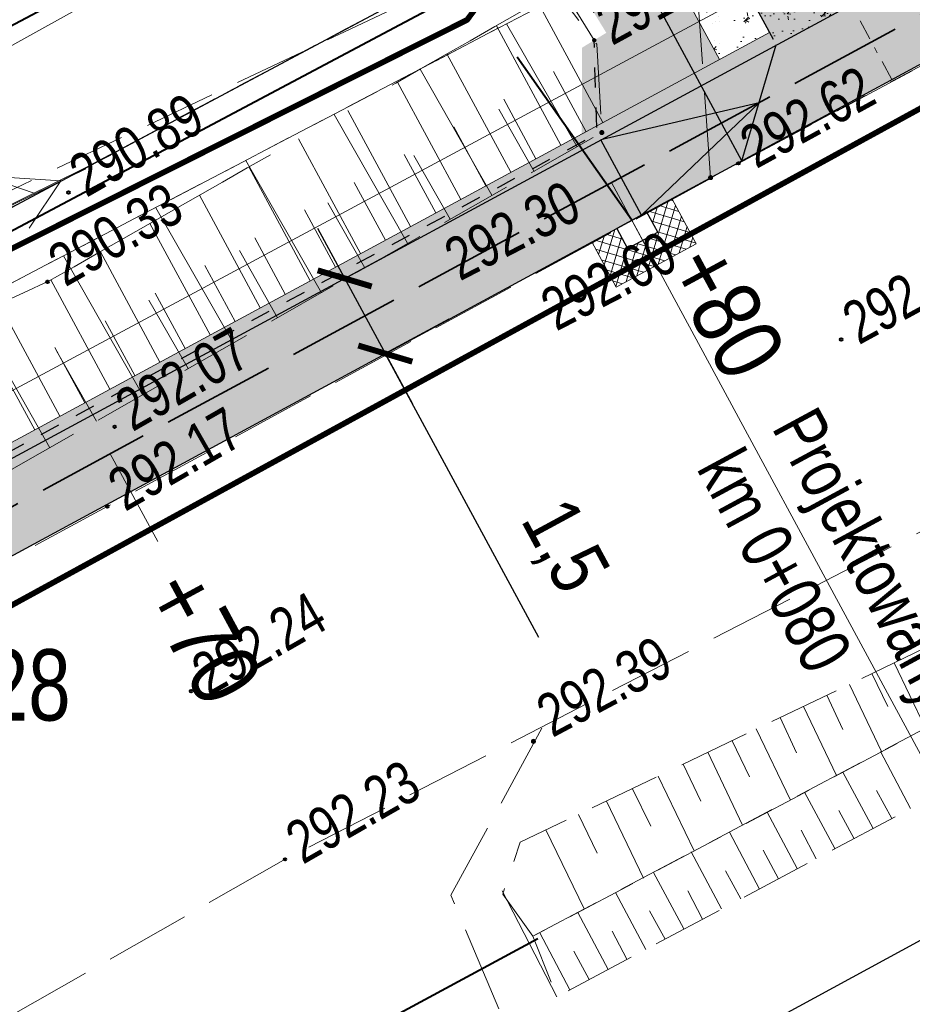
# Model space of a CAD drawing. Header units: metres. Extents: x 7437397 to 7437781, y 5556608 to 5556944.
# Tile 26 of 58: x 7437580 to 7437596, y 5556703 to 5556720. Entities that reach past the tile are written whole.
import ezdxf

# ---------------------------------------------------------------- set-up
doc = ezdxf.new("R2010")
doc.units = ezdxf.units.M
doc.header["$MEASUREMENT"] = 0
for name, pattern in [('0.5_0.5', [1.5, 0.5, -0.5, 0.5]), ('314-500', [2.5, 2, -0.5]), ('BUBZ01-500', [1.75, 1.25, -0.5]), ('DGN Style 2', [6.14715, 3.68829, -2.45886]), ('DGN Style 3', [8.60601, 6.14715, -2.45886]), ('DGN Style 4', [0.717182, 0.358367, -0.179184, 0.000447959, -0.179184]), ('EGBU01-500', [1, 0.5, -0.5]), ('KTCR02-500', [1.5, 1, -0.5]), ('KTJZ01-500', [2, 1.5, -0.5])]:
    doc.linetypes.add(name, pattern=pattern)
doc.layers.get('0').update_dxf_attribs({"color": 250, "lineweight": 5})
for name, color, linetype, lineweight in [('521-Kierunek linii-STPOW', 7, 'Continuous', 5), ('_PROJ_WYMIARY', 7, 'Continuous', 9), ('_PROJ_ZAGOSPODAROWANIE', 7, 'Continuous', 13), ('ARCH_HATCH', 7, 'Continuous', 13), ('BUBZ01', 250, 'Continuous', 5), ('BUIB02_01', 250, 'Continuous', 5), ('BUIB05_01', 250, 'Continuous', 5), ('D_kilometraz', 7, 'Continuous', 13), ('D_krawedz swobodna jezdni', 7, 'DGN Style 2', 30), ('D_kraweznik', 7, 'Continuous', 30), ('D_kraweznik obnizony', 7, 'DGN Style 2', 30), ('D_obrzeze', 7, 'Continuous', 30), ('D_odwodnienie liniowe_wpust', 36, 'Continuous', 30), ('D_opisy', 7, 'Continuous', 13), ('D_osie', 7, 'DGN Style 4', 13), ('D_plantowanie', 102, 'DGN Style 2', 30), ('D_pobocze', 7, 'Continuous', 13), ('D_rampa', 7, 'DGN Style 2', 30), ('D_skarpa', 7, 'DGN Style 3', 20), ('D_skarpa-symbol', 7, 'Continuous', 20), ('D_zakres', 7, 'DGN Style 2', 13), ('DS_nawierzchnia bitumiczna odtworzenie', 252, 'Continuous', 0), ('EGBD03', 250, 'Continuous', 5), ('EGBU01', 250, 'Continuous', 5), ('Elektryka_kanalizacja_technologiczna', 240, '314-500', 35), ('KTJZ01', 250, 'Continuous', 5), ('MPZP', 250, 'Continuous', 5), ('OSSP03', 250, 'Continuous', 5), ('punkt wysokościowy sztuczny', 7, 'Continuous', 5), ('RTPW01', 250, 'Continuous', 5), ('RTPW02', 250, 'Continuous', 5), ('rzedne dla projektanta', 250, 'Continuous', 5), ('SUPE04', 250, 'Continuous', 5), ('SUPE_01', 250, 'Continuous', 5), ('SUPT01', 250, 'Continuous', 5), ('SUPT_01', 250, 'Continuous', 5), ('Warstwa1Kanalizacja deszczowa', 34, 'Continuous', 40)]:
    doc.layers.add(name, color=color, linetype=linetype, lineweight=lineweight)
doc.layers.add('D_balustrada', color=7, linetype='0.5_0.5', lineweight=30, true_color=0x00968f)
doc.styles.add('ROMANS', font='arial.ttf', dxfattribs={"width": 0.8})
doc.styles.get("Standard").update_dxf_attribs({"font": 'txt.shx', "width": 0.75})
doc.styles.add('Style-Arial Narrow', font='ARIALN.TTF')
doc.dimstyles.new('1-500', dxfattribs={"dimscale": 10, "dimtxt": 0.1, "dimasz": 0.07, "dimexe": 0, "dimexo": 0, "dimgap": 0.05, "dimtad": 1, "dimdec": 1, "dimrnd": 0.08, "dimzin": 0, "dimtxsty": 'ROMANS', "dimblk": 'ARCHTICK', "dimcen": 0.02, "dimdle": 0.1, "dimclrt": 256, "dimadec": 0, "dimazin": 0, "dimtfac": 0.666667, "dimtdec": 1, "dimtofl": 0, "dimtmove": 1, "dimatfit": 2, "dimfxl": 0, "dimtolj": 1, "dimtzin": 0, "dimarcsym": 0})
pattern_1 = [(50, (0, 0), (0.7172601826, -0.062752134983), [0.075, -0.825]), (355, (0, 0), (-0.138751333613, 0.7521921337), [0.06, -0.66]), (100.45144446, (0.0598, -0.0052), (0.578508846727, 0.68943999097), [0.063740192, -0.701142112]), (46.1842, (0, 0.2), (1.06724133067, -0.16551928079), [0.1125, -1.2375]), (96.63563549, (0.0889, 0.1862), (0.93466194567, 0.97411860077), [0.095610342, -1.05171376]), (351.18416399, (0, 0.2), (0.93466194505, 0.97411860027), [0.09, -0.990000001]), (21, (0.1, 0.15), (0.59690705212, -0.402618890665), [0.075, -0.825]), (326, (0.1, 0.15), (0.24331533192, 0.725150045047), [0.06, -0.66]), (71.45144474, (0.14974, 0.11645), (0.84022237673, 0.322531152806), [0.06374019, -0.701142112]), (37.5, (0, 0), (0.012159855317, 0.332893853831), [0, -0.652, 0, -0.67, 0, -0.6625]), (7.5, (0, 0), (0.263069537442, 0.394411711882), [0, -0.382, 0, -0.637, 0, -0.2525]), (327.5, (-0.223, 0), (0.5338224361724, -0.022554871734), [0, -0.25, 0, -0.78, 0, -1.035]), (317.5, (-0.323, 0), (0.583186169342, 0.100104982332), [0, -0.325, 0, -0.518, 0, -0.735])]

# ---------------------------------------------------------------- blocks, each defined once
blk = doc.blocks.new('521')
at = {"layer": '521-Kierunek linii-STPOW', "color": 30, "linetype": 'Continuous', "lineweight": 13}
for p, q in [((42.5, 0), (35.43, 7.07)), ((7.5, 0), (57.5, 0)), ((29.57, 0), (22.5, -7.07))]:
    blk.add_line(p, q, dxfattribs=at)
blk = doc.blocks.new('PW02')
at = {"layer": 'punkt wysokościowy sztuczny', "linetype": 'Continuous', "lineweight": 13}
h = blk.add_hatch(color=0, dxfattribs=at)
edge = h.paths.add_edge_path()
edge.add_arc((0, 0), 0.45, 0, 360)
blk = doc.blocks.new('SUPE04')
at = {"layer": 'SUPE04', "color": 1, "linetype": 'Continuous', "lineweight": 13}
blk.add_line((5.25, 0), (0.25, 0), dxfattribs=at)
at = {"layer": 'SUPE04', "color": 1, "linetype": 'Continuous', "lineweight": 13, "flags": 128}
blk.add_lwpolyline([(3.9, 0.5), (4.766, 0), (3.9, -0.5)], dxfattribs=at)
blk = doc.blocks.new('_ArchTick')
at = {"color": 0, "linetype": 'ByBlock', "const_width": 0.15}
blk.add_lwpolyline([(-0.5, -0.5), (0.5, 0.5)], dxfattribs=at)
blk = doc.blocks.new('*D59')
at = {"layer": '_PROJ_WYMIARY', "color": 0, "lineweight": -2, "transparency": 16777216}
for p, q in [((7437589.815, 5556743.644), (7437580.148, 5556738.418)), ((7437600.524, 5556721.729), (7437588.936, 5556743.168)), ((7437592.616, 5556717.455), (7437581.028, 5556738.894))]:
    blk.add_line(p, q, dxfattribs=at)
at = {"layer": 'Defpoints', "color": 0, "transparency": 16777216}
for p in [(7437581.028, 5556738.894), (7437600.524, 5556721.729), (7437592.616, 5556717.455)]:
    blk.add_point(p, dxfattribs=at)
at = {"layer": '_PROJ_WYMIARY', "color": 0, "lineweight": -2, "transparency": 16777216, "xscale": 0.7000000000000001, "yscale": 0.7000000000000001, "zscale": 0.7000000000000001}
for p, rotation in [((7437588.936, 5556743.168), 28.39336527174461), ((7437581.028, 5556738.894), 208.3933652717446)]:
    blk.add_blockref('_ArchTick', p, dxfattribs=dict(at, rotation=rotation))
at = {"layer": '_PROJ_WYMIARY', "transparency": 16777216, "insert": (7437584.458, 5556741.999), "char_height": 1, "attachment_point": 5, "rotation": 28.3934, "style": 'ROMANS', "bg_fill": 3, "box_fill_scale": 1.25, "bg_fill_color": 256, "bg_fill_true_color": 13158600, "bg_fill_transparency": 0}
blk.add_mtext('\\A1;9,0', dxfattribs=at)
blk = doc.blocks.new('*D81')
at = {"layer": '_PROJ_WYMIARY', "color": 0, "lineweight": -2, "transparency": 16777216}
for p, q in [((7437519.185, 5556712.625), (7437594.059, 5556751.401)), ((7437606.252, 5556725.682), (7437593.171, 5556750.941)), ((7437533.154, 5556687.825), (7437520.073, 5556713.085))]:
    blk.add_line(p, q, dxfattribs=at)
at = {"layer": 'Defpoints', "color": 0}
for p in [(7437593.171, 5556750.941), (7437606.252, 5556725.682), (7437533.154, 5556687.825)]:
    blk.add_point(p, dxfattribs=at)
at = {"layer": '_PROJ_WYMIARY', "color": 0, "lineweight": -2, "transparency": 16777216, "xscale": 0.7000000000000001, "yscale": 0.7000000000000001, "zscale": 0.7000000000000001}
for p, rotation in [((7437593.171, 5556750.941), 27.37889478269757), ((7437520.073, 5556713.085), 207.3788947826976)]:
    blk.add_blockref('_ArchTick', p, dxfattribs=dict(at, rotation=rotation))
at = {"layer": '_PROJ_WYMIARY', "transparency": 16777216, "insert": (7437556.115, 5556732.991), "char_height": 1, "attachment_point": 5, "rotation": 27.3789, "style": 'ROMANS', "bg_fill": 3, "box_fill_scale": 1.25, "bg_fill_color": 256, "bg_fill_true_color": 13158600, "bg_fill_transparency": 0}
blk.add_mtext('\\A1;82,3', dxfattribs=at)
blk = doc.blocks.new('*D85')
at = {"layer": '_PROJ_WYMIARY', "color": 0, "lineweight": -2, "transparency": 16777216}
for p, q in [((7437560.446, 5556738.853), (7437588.786, 5556751.788)), ((7437600.555, 5556723.593), (7437587.876, 5556751.372)), ((7437574.852, 5556709.699), (7437561.356, 5556739.268))]:
    blk.add_line(p, q, dxfattribs=at)
at = {"layer": 'Defpoints', "color": 0}
for p in [(7437587.876, 5556751.372), (7437600.555, 5556723.593), (7437574.852, 5556709.699)]:
    blk.add_point(p, dxfattribs=at)
at = {"layer": '_PROJ_WYMIARY', "color": 0, "lineweight": -2, "transparency": 16777216, "xscale": 0.7000000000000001, "yscale": 0.7000000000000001, "zscale": 0.7000000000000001}
for p, rotation in [((7437587.876, 5556751.372), 24.53300016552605), ((7437561.356, 5556739.268), 204.533000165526)]:
    blk.add_blockref('_ArchTick', p, dxfattribs=dict(at, rotation=rotation))
at = {"layer": '_PROJ_WYMIARY', "transparency": 16777216, "insert": (7437574.159, 5556746.322), "char_height": 1, "attachment_point": 5, "rotation": 24.533, "style": 'ROMANS', "bg_fill": 3, "box_fill_scale": 1.25, "bg_fill_color": 256, "bg_fill_true_color": 13158600, "bg_fill_transparency": 0}
blk.add_mtext('\\A1;29,1', dxfattribs=at)
blk = doc.blocks.new('*D89')
at = {"layer": '_PROJ_WYMIARY', "color": 0, "lineweight": -2, "transparency": 16777216}
for p, q in [((7437585.171, 5556716.272), (7437586.836, 5556713.193)), ((7437586.759, 5556715.994), (7437585.647, 5556715.392)), ((7437587.473, 5556714.674), (7437586.36, 5556714.073)), ((7437589.053, 5556709.092), (7437586.36, 5556714.073))]:
    blk.add_line(p, q, dxfattribs=at)
at = {"layer": 'Defpoints', "color": 0}
for p in [(7437586.759, 5556715.994), (7437587.473, 5556714.674), (7437586.36, 5556714.073)]:
    blk.add_point(p, dxfattribs=at)
at = {"layer": '_PROJ_WYMIARY', "color": 0, "lineweight": -2, "transparency": 16777216, "xscale": 0.7000000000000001, "yscale": 0.7000000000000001, "zscale": 0.7000000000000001}
for p, rotation in [((7437585.647, 5556715.392), 118.3933652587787), ((7437586.36, 5556714.073), 298.3933652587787)]:
    blk.add_blockref('_ArchTick', p, dxfattribs=dict(at, rotation=rotation))
at = {"layer": '_PROJ_WYMIARY', "transparency": 16777216, "insert": (7437589.454, 5556710.666), "char_height": 1, "attachment_point": 5, "rotation": 298.3934, "style": 'ROMANS', "bg_fill": 3, "box_fill_scale": 1.25, "bg_fill_color": 256, "bg_fill_true_color": 13158600, "bg_fill_transparency": 0}
blk.add_mtext('\\A1;1,5', dxfattribs=at)

msp = doc.modelspace()

# ---------------------------------------------------------------- hatches: boundary and pattern name
at = {"layer": '_PROJ_ZAGOSPODAROWANIE'}
h = msp.add_hatch(dxfattribs=at)
h.set_pattern_fill('AR-CONC', color=250, scale=0.1, style=0)
h.set_pattern_definition([(50, (6534206.0431, 5547046.42424), (0.7172601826, -0.062752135), [0.075, -0.825]), (355, (6534206.0431, 5547046.42424), (-0.1387513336, 0.7521921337), [0.06, -0.66]), (100.45144446, (6534206.1029, 5547046.419), (0.57850884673, 0.68943999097), [0.063740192, -0.701142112]), (46.1842, (6534206.0431, 5547046.6242), (1.0672413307, -0.1655192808), [0.1125, -1.2375]), (96.63563549, (6534206.132, 5547046.6104), (0.9346619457, 0.9741186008), [0.095610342, -1.05171376]), (351.18416399, (6534206.0431, 5547046.6242), (0.934661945, 0.9741186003), [0.09, -0.990000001]), (21, (6534206.1431, 5547046.57424), (0.5969070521, -0.40261889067), [0.075, -0.825]), (326, (6534206.1431, 5547046.57424), (0.2433153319, 0.72515004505), [0.06, -0.66]), (71.45144474, (6534206.19284, 5547046.5407), (0.84022237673, 0.3225311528), [0.06374019, -0.701142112]), (37.5, (6534206.0431, 5547046.42424), (0.01215985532, 0.33289385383), [0, -0.652, 0, -0.67, 0, -0.6625]), (7.5, (6534206.0431, 5547046.42424), (0.26306953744, 0.39441171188), [0, -0.382, 0, -0.637, 0, -0.2525]), (327.5, (6534205.8201, 5547046.42424), (0.53382243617, -0.022554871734), [0, -0.25, 0, -0.78, 0, -1.035]), (317.5, (6534205.7201, 5547046.42424), (0.58318616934, 0.10010498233), [0, -0.325, 0, -0.518, 0, -0.735])])
h.paths.add_polyline_path([(7437592.725, 5556723.552), (7437591.634, 5556722.952), (7437591.414, 5556722.834), (7437593.104, 5556719.708), (7437593.223, 5556719.488), (7437594.538, 5556720.198)])
h = msp.add_hatch(dxfattribs=at)
h.set_pattern_fill('AR-CONC', color=251, scale=0.1, style=0)
h.set_pattern_definition(pattern_1)
h.paths.add_polyline_path([(7437590.752, 5556722.481), (7437590.531, 5556722.363), (7437592.224, 5556719.232), (7437593.104, 5556719.708), (7437591.414, 5556722.834)])
h = msp.add_hatch(dxfattribs=at)
h.set_pattern_fill('AR-CONC', color=250, scale=0.1, style=0)
h.set_pattern_definition(pattern_1)
h.paths.add_polyline_path([(7437591.414, 5556722.834), (7437590.752, 5556722.481), (7437590.531, 5556722.363), (7437592.224, 5556719.232), (7437593.104, 5556719.708)])
h = msp.add_hatch(dxfattribs=at)
h.set_pattern_fill('AR-CONC', color=251, scale=0.1, style=0)
h.set_pattern_definition(pattern_1)
h.paths.add_polyline_path([(7437562.283, 5556703.048, -0.023893), (7437532.299, 5556688.645), (7437530.681, 5556687.961, -0.394504), (7437522.668, 5556690.9), (7437522.022, 5556692.179), (7437521.799, 5556692.066), (7437522.445, 5556690.787, 0.394504), (7437530.778, 5556687.731), (7437532.396, 5556688.415, 0.023893), (7437562.402, 5556702.828), (7437593.223, 5556719.488), (7437593.104, 5556719.708)])
h = msp.add_hatch(dxfattribs=at)
h.set_pattern_fill('AR-CONC', color=250, scale=0.1, style=0)
h.set_pattern_definition(pattern_1)
h.paths.add_polyline_path([(7437562.283, 5556703.048, -0.023893), (7437532.299, 5556688.645), (7437530.681, 5556687.961, -0.394504), (7437522.668, 5556690.9), (7437521.806, 5556692.07), (7437521.799, 5556692.066), (7437522.445, 5556690.787, 0.394504), (7437530.778, 5556687.731), (7437532.396, 5556688.415, 0.023893), (7437562.402, 5556702.828), (7437593.223, 5556719.488), (7437593.104, 5556719.708)])
at = {"layer": 'ARCH_HATCH', "linetype": 'Continuous', "lineweight": 35, "true_color": 0x75787b}
h = msp.add_hatch(color=8, dxfattribs=at)
h.dxf.hatch_style = 1
h.paths.add_polyline_path([(7437592.725, 5556723.552), (7437591.634, 5556722.952), (7437591.414, 5556722.834), (7437593.104, 5556719.708), (7437593.223, 5556719.488), (7437594.538, 5556720.198)])
at = {"layer": 'ARCH_HATCH', "linetype": 'Continuous', "lineweight": 35}
h = msp.add_hatch(color=62, dxfattribs=at)
h.dxf.hatch_style = 1
h.paths.add_polyline_path([(7437592.224, 5556719.232), (7437590.531, 5556722.363), (7437589.082, 5556721.59), (7437590.239, 5556719.7), (7437589.812, 5556719.439), (7437589.809, 5556717.926)])
at = {"layer": 'ARCH_HATCH', "linetype": 'Continuous', "lineweight": 35, "true_color": 0x75787b}
h = msp.add_hatch(color=8, dxfattribs=at)
h.dxf.hatch_style = 1
h.paths.add_polyline_path([(7437595.251, 5556718.879), (7437597.89, 5556720.305), (7437597.177, 5556721.625), (7437594.538, 5556720.198)])
h = msp.add_hatch(color=8, dxfattribs=at)
h.dxf.hatch_style = 1
h.paths.add_polyline_path([(7437593.223, 5556719.488), (7437592.616, 5556717.455), (7437595.251, 5556718.879), (7437594.538, 5556720.198)])
at = {"layer": 'ARCH_HATCH', "linetype": 'Continuous', "lineweight": 25, "true_color": 0x97999b}
h = msp.add_hatch(color=253, dxfattribs=at)
h.dxf.hatch_style = 1
h.paths.add_polyline_path([(7437562.402, 5556702.828, -0.023893), (7437532.396, 5556688.415), (7437530.778, 5556687.731, -0.394504), (7437522.445, 5556690.787), (7437521.799, 5556692.066), (7437520.46, 5556691.39), (7437521.106, 5556690.111, 0.394504), (7437531.362, 5556686.349), (7437532.98, 5556687.034, 0.021064), (7437559.623, 5556699.646), (7437559.623, 5556699.646), (7437559.888, 5556699.785, 0.002613), (7437563.116, 5556701.508), (7437592.616, 5556717.455), (7437593.223, 5556719.488)])
at = {"layer": 'DS_nawierzchnia bitumiczna odtworzenie'}
h = msp.add_hatch(dxfattribs=at)
h.set_pattern_fill('CROSSHATCH', color=256, style=0, pattern_type=2)
h.set_pattern_definition([(73.467, (7437590.9882, 5556715.62817), (-0.143798, 0.042686), []), (343.467, (7437590.9882, 5556715.62817), (0.042686, 0.143798), [])])
h.paths.add_polyline_path([(7437590.951, 5556716.554), (7437591.141, 5556716.203), (7437590.613, 5556715.917), (7437590.423, 5556716.269), (7437589.983, 5556716.031), (7437590.411, 5556715.24), (7437591.819, 5556716), (7437591.391, 5556716.792)])

# ---------------------------------------------------------------- linework, layer by layer
at = {"layer": '_PROJ_ZAGOSPODAROWANIE', "color": 132, "linetype": '314-500', "true_color": 0x00c1d5}
msp.add_lwpolyline([(7437535.451, 5556693.636, 0.1, 0.1, 0), (7437587.796, 5556719.928, 0.1, 0.1, 0), (7437588.887, 5556721.392, 0.1, 0.1, 0), (7437596.853, 5556725.825, 0.1, 0.1, 0), (7437609.876, 5556733.065, 0.1, 0.1, 0), (7437612.907, 5556734.654, 0.1, 0.1, 0), (7437631.127, 5556743.978, 0.1, 0.1, 0), (7437638.748, 5556748.16, 0.1, 0.1, 0), (7437651.337, 5556755.099, 0.1, 0.1, 0), (7437661.046, 5556760.397, 0.1, 0.1, 0), (7437671.575, 5556766.01, 0.1, 0.1, 0), (7437677.838, 5556769.349, 0.1, 0.1, 0), (7437680.108, 5556770.559, 0.1, 0.1, 0), (7437683.485, 5556772.325, 0.1, 0.1, 0), (7437686.039, 5556767.721, 0.1, 0.1, 0), (7437559.6, 5556698.616, 0, 0, 0)], format="xyseb", dxfattribs=at)
at = {"layer": 'BUBZ01', "color": 7, "linetype": 'BUBZ01-500', "lineweight": 13, "flags": 128}
msp.add_lwpolyline([(7437528.318, 5556692.995), (7437547.83, 5556700.48), (7437576.23, 5556715.25), (7437589.02, 5556721.32), (7437589.43, 5556720.35), (7437575.67, 5556713.15), (7437558.6, 5556704.26), (7437548.16, 5556699.51), (7437535.53, 5556693.23), (7437528.982, 5556691.059)], dxfattribs=at)
for points in [[(7437524.04, 5556689.42), (7437535.53, 5556693.23), (7437548.16, 5556699.51), (7437558.6, 5556704.26), (7437575.67, 5556713.15), (7437589.43, 5556720.35), (7437590.07, 5556719.5), (7437590.16, 5556717.95), (7437574.86, 5556709.22), (7437552.89, 5556697.48), (7437530.34, 5556687.12), (7437524.27, 5556688.21), (7437524.04, 5556689.42)], [(7437601.78, 5556711.76), (7437602.2, 5556710.86), (7437588.95, 5556703.85), (7437588.42, 5556704.59), (7437588.73, 5556705.5), (7437601.78, 5556711.76)], [(7437588.95, 5556703.85), (7437602.11, 5556710.83), (7437602.79, 5556709.93), (7437589.37, 5556702.79), (7437588.95, 5556703.85)]]:
    msp.add_lwpolyline(points, close=True, dxfattribs=at)
at = {"layer": 'BUBZ01', "color": 7, "linetype": 'Continuous', "lineweight": 13, "flags": 128}
for points in [[(7437589.73, 5556717.7), (7437588.49, 5556719.86)], [(7437588.23, 5556716.85), (7437586.97, 5556719.06)], [(7437586.75, 5556716.01), (7437585.46, 5556718.27)], [(7437588.97, 5556717.27), (7437588.35, 5556718.36)], [(7437587.5, 5556716.43), (7437586.86, 5556717.55)], [(7437585.24, 5556715.14), (7437583.91, 5556717.46)], [(7437586, 5556715.58), (7437585.35, 5556716.72)], [(7437583.69, 5556714.26), (7437582.33, 5556716.63)], [(7437582.1, 5556713.35), (7437580.71, 5556715.79)], [(7437584.47, 5556714.7), (7437583.8, 5556715.88)], [(7437580.47, 5556712.42), (7437579.05, 5556714.92)], [(7437582.9, 5556713.81), (7437582.21, 5556715.01)], [(7437581.29, 5556712.89), (7437580.59, 5556714.12)], [(7437595.29, 5556708.65), (7437595.84, 5556707.5)], [(7437594.9, 5556708.46), (7437595.18, 5556707.88)], [(7437594.51, 5556708.27), (7437595.07, 5556707.09)], [(7437594.11, 5556708.08), (7437594.39, 5556707.48)], [(7437593.7, 5556707.88), (7437594.28, 5556706.67)], [(7437593.29, 5556707.69), (7437593.58, 5556707.07)], [(7437592.87, 5556707.49), (7437593.47, 5556706.24)], [(7437592.45, 5556707.28), (7437592.75, 5556706.65)], [(7437592.02, 5556707.08), (7437592.63, 5556705.8)], [(7437595.58, 5556706.09), (7437595.05, 5556707.09)], [(7437591.59, 5556706.87), (7437591.9, 5556706.22)], [(7437591.15, 5556706.66), (7437591.78, 5556705.35)], [(7437594.92, 5556705.74), (7437594.39, 5556706.73)], [(7437590.7, 5556706.44), (7437591.02, 5556705.78)], [(7437594.25, 5556705.39), (7437593.72, 5556706.38)], [(7437595.25, 5556705.92), (7437594.98, 5556706.41)], [(7437590.24, 5556706.22), (7437590.89, 5556704.87)], [(7437589.75, 5556705.99), (7437590.08, 5556705.31)], [(7437593.59, 5556705.04), (7437593.06, 5556706.03)], [(7437594.59, 5556705.56), (7437594.32, 5556706.06)], [(7437589.18, 5556705.72), (7437589.85, 5556704.33)], [(7437592.93, 5556704.68), (7437592.4, 5556705.68)], [(7437593.92, 5556705.21), (7437593.66, 5556705.71)], [(7437592.26, 5556704.33), (7437591.73, 5556705.33)], [(7437593.26, 5556704.86), (7437592.99, 5556705.36)], [(7437591.6, 5556703.98), (7437591.07, 5556704.97)], [(7437592.6, 5556704.51), (7437592.33, 5556705)], [(7437590.93, 5556703.62), (7437590.4, 5556704.62)], [(7437591.93, 5556704.15), (7437591.67, 5556704.65)], [(7437590.27, 5556703.27), (7437589.74, 5556704.27)], [(7437591.27, 5556703.8), (7437591, 5556704.3)], [(7437589.6, 5556702.91), (7437589.07, 5556703.91)], [(7437590.6, 5556703.45), (7437590.34, 5556703.94)], [(7437589.94, 5556703.09), (7437589.67, 5556703.59)]]:
    msp.add_lwpolyline(points, dxfattribs=at)
at = {"layer": 'BUIB02_01', "color": 7, "linetype": 'Continuous', "lineweight": 13}
for p, q in [((7437590.026, 5556719.569), (7437588.902, 5556721.405)), ((7437588.41, 5556704.65), (7437589.37, 5556702.79))]:
    msp.add_line(p, q, dxfattribs=at)
at = {"layer": 'BUIB02_01', "color": 212, "linetype": 'Continuous', "lineweight": 40, "flags": 128}
msp.add_lwpolyline([(7437471.018, 5556680.168), (7437490.105, 5556682.798), (7437506.941, 5556685.963), (7437514.516, 5556687.29), (7437530.92, 5556693.586), (7437543.72, 5556699.172), (7437579.76, 5556716.205), (7437631.582, 5556743.722), (7437615.039, 5556772.576)], dxfattribs=at)
at = {"layer": 'BUIB05_01', "color": 7, "linetype": 'Continuous', "lineweight": 40, "flags": 128}
msp.add_lwpolyline([(7437577.73, 5556697.71), (7437589.04, 5556703.81)], dxfattribs=at)
at = {"layer": 'D_kilometraz', "flags": 128}
for points in [[(7437591.163, 5556715.532), (7437590.33, 5556717.072)], [(7437582.366, 5556710.777), (7437581.533, 5556712.316)]]:
    msp.add_lwpolyline(points, dxfattribs=at)
at = {"layer": 'D_odwodnienie liniowe_wpust', "flags": 128}
msp.add_lwpolyline([(7437590.613, 5556715.917), (7437591.141, 5556716.203), (7437590.951, 5556716.554), (7437590.423, 5556716.269), (7437590.613, 5556715.917)], close=True, dxfattribs=at)
at = {"layer": 'D_opisy'}
msp.add_line((7437590.687, 5556716.412), (7437596.881, 5556704.952), dxfattribs=at)
at = {"layer": 'D_skarpa-symbol', "flags": 128}
for points in [[(7437585.044, 5556715.351), (7437583.966, 5556717.347)], [(7437586.364, 5556716.064), (7437585.816, 5556717.077)], [(7437584.165, 5556714.875), (7437583.097, 5556716.851)], [(7437585.484, 5556715.589), (7437584.942, 5556716.592)], [(7437583.285, 5556714.4), (7437582.228, 5556716.356)], [(7437584.605, 5556715.113), (7437584.068, 5556716.106)], [(7437582.405, 5556713.924), (7437581.359, 5556715.86)], [(7437583.725, 5556714.638), (7437583.194, 5556715.621)], [(7437581.526, 5556713.449), (7437580.49, 5556715.364)], [(7437582.845, 5556714.162), (7437582.319, 5556715.135)], [(7437580.646, 5556712.973), (7437579.582, 5556714.942)], [(7437581.965, 5556713.687), (7437581.445, 5556714.649)], [(7437581.086, 5556713.211), (7437580.562, 5556714.181)], [(7437580.206, 5556712.736), (7437579.666, 5556713.734)]]:
    msp.add_lwpolyline(points, dxfattribs=at)
at = {"layer": 'D_zakres', "flags": 128}
msp.add_lwpolyline([(7437589.983, 5556716.031), (7437590.411, 5556715.24), (7437591.819, 5556716), (7437591.391, 5556716.792)], dxfattribs=at)
at = {"layer": 'EGBD03', "color": 114, "linetype": 'Continuous', "lineweight": 30, "true_color": 0x00b140, "flags": 128}
msp.add_lwpolyline([(7437598.57, 5556705.31), (7437584.26, 5556697.53)], dxfattribs=at)
at = {"layer": 'EGBU01', "color": 96, "linetype": 'EGBU01-500', "lineweight": 13, "flags": 128}
for points in [[(7437574.98, 5556714.07), (7437592.85, 5556723.6)], [(7437592.85, 5556723.6), (7437574.98, 5556714.07)]]:
    msp.add_lwpolyline(points, dxfattribs=at)
at = {"layer": 'Elektryka_kanalizacja_technologiczna'}
msp.add_line((7437562.759, 5556702.168), (7437606.252, 5556725.682), dxfattribs=at)
at = {"layer": 'KTJZ01', "color": 7, "linetype": 'KTJZ01-500', "lineweight": 13, "flags": 128}
for points in [[(7437487.24, 5556665.88), (7437500.01, 5556668.65), (7437509.93, 5556671.34), (7437514.81, 5556672.66), (7437528.54, 5556677.57), (7437546.18, 5556685.08), (7437562.31, 5556693.39), (7437575.78, 5556700.17), (7437584.6, 5556705.2), (7437599.33, 5556712.79), (7437607.41, 5556717.03), (7437624.22, 5556725.75), (7437636.91, 5556731.79), (7437639.91, 5556733.3), (7437648.13, 5556737.1), (7437664.08, 5556744.94), (7437674.41, 5556750.47), (7437695.47, 5556762.01), (7437726.23, 5556778.98), (7437745.592, 5556790.579), (7437740.524, 5556799.89), (7437726.071, 5556794.065), (7437721.424, 5556793.261), (7437718.653, 5556793.684), (7437716.454, 5556794.853), (7437714.78, 5556796.65), (7437713.44, 5556798.18), (7437704.05, 5556814.76), (7437696.46, 5556806.77), (7437698.53, 5556806.84), (7437700.74, 5556806.26), (7437702.79, 5556804.94), (7437704.06, 5556803.16), (7437709.44, 5556793.77), (7437711.44, 5556790.12), (7437712.13, 5556787.63), (7437712.21, 5556785.35), (7437711.59, 5556783.66), (7437709.87, 5556781.76), (7437701.28, 5556777.09), (7437699.42, 5556776.48), (7437697.78, 5556776.19), (7437695.76, 5556776.41), (7437693.65, 5556777.51), (7437692.09, 5556778.89), (7437690.49, 5556781.22), (7437685.25, 5556778.28), (7437686.1, 5556775.03), (7437686.085, 5556773.72), (7437685.81, 5556772.51), (7437685.3, 5556771.32), (7437684.475, 5556769.98), (7437683.43, 5556768.68), (7437682.12, 5556767.23), (7437680.52, 5556765.9), (7437679.609, 5556765.424), (7437667.4, 5556758.73), (7437656.58, 5556752.94), (7437646.03, 5556747.24), (7437635.04, 5556741.31), (7437625.46, 5556735.97), (7437617.31, 5556731.03), (7437610.73, 5556727.32), (7437599.83, 5556721.28), (7437592.56, 5556717.41), (7437581.48, 5556711.39), (7437572.19, 5556706.38), (7437570.63, 5556705.57), (7437559.43, 5556699.57), (7437555.27, 5556697.37), (7437547.58, 5556693.6), (7437542.1, 5556690.99), (7437536.78, 5556688.64), (7437527.13, 5556684.56), (7437524.75, 5556685.69), (7437522.99, 5556687.15), (7437521.44, 5556689.45), (7437520.46, 5556691.39), (7437515.43, 5556689.51), (7437516.09, 5556686.202), (7437515.98, 5556684.5), (7437514.73, 5556681.38), (7437513.55, 5556680.28), (7437512.1, 5556679.32), (7437507.87, 5556678.13), (7437498.81, 5556675.82), (7437492.9, 5556674.29)], [(7437589.109, 5556707.502), (7437587.51, 5556704.57), (7437591.6, 5556694.89), (7437588.51, 5556693.05), (7437585.23, 5556698.82), (7437583.56, 5556697.89), (7437586.26, 5556692.39), (7437588.01, 5556689.01), (7437584.59, 5556687.27), (7437583.01, 5556687.54), (7437568.72, 5556675.73), (7437566.49, 5556680.22), (7437581.79, 5556690.63), (7437580.06, 5556696.08), (7437576.97, 5556698.63), (7437575.78, 5556700.17)]]:
    msp.add_lwpolyline(points, dxfattribs=at)
msp.add_lwpolyline([(7437592.07, 5556717.16), (7437591.66, 5556722.9), (7437596.46, 5556725.23), (7437599.83, 5556721.28), (7437592.07, 5556717.16)], close=True, dxfattribs=at)
at = {"layer": 'MPZP', "color": 212, "linetype": 'KTCR02-500', "lineweight": 40, "flags": 128}
msp.add_lwpolyline([(7437738.295, 5556803.984), (7437715.191, 5556791.784), (7437661.349, 5556763.226), (7437574.511, 5556717.006), (7437530.05, 5556696.506), (7437525.798, 5556698.029), (7437514.19, 5556719.761)], dxfattribs=at)
at = {"layer": 'rzedne dla projektanta', "color": 7, "linetype": 'Continuous', "lineweight": 40}
for centre in [(7437590.03, 5556719.57), (7437592.56, 5556717.41), (7437580.8, 5556716.9), (7437580.43, 5556715.33), (7437594.36, 5556714.32), (7437581.61, 5556712.79), (7437581.48, 5556711.39), (7437582.95, 5556708.15), (7437584.6, 5556705.2)]:
    msp.add_circle(centre, 0.0225, dxfattribs=at)
at = {"layer": 'SUPE_01', "color": 1, "linetype": 'Continuous', "lineweight": 13, "flags": 128}
msp.add_lwpolyline([(7437601.635, 5556725.162), (7437600.216, 5556724.388), (7437574.398, 5556710.521), (7437552.37, 5556698.835), (7437529.759, 5556688.702), (7437521.807, 5556691.71), (7437513.451, 5556689.173), (7437513.22, 5556690)], dxfattribs=at)
at = {"layer": 'SUPT_01', "color": 30, "linetype": 'Continuous', "lineweight": 13, "flags": 128}
msp.add_lwpolyline([(7437624.834, 5556744.449), (7437603.973, 5556732.899), (7437579.114, 5556719.1), (7437574.314, 5556716.425), (7437544.39, 5556702.175), (7437531.441, 5556696.093), (7437491.469, 5556686.466), (7437485.362, 5556685.024)], dxfattribs=at)
at = {"layer": 'Warstwa1Kanalizacja deszczowa'}
msp.add_line((7437590.687, 5556716.412), (7437588.673, 5556719.274), dxfattribs=at)

# ---------------------------------------------------------------- block references
at = {"layer": 'RTPW02', "color": 7, "linetype": 'Continuous', "lineweight": 13, "xscale": 0.1, "yscale": 0.1, "zscale": 0.1}
for p in [(7437590.16, 5556717.95), (7437592.07, 5556717.16), (7437588.96, 5556707.27)]:
    msp.add_blockref('PW02', p, dxfattribs=at)
at = {"layer": 'SUPE04', "color": 1, "linetype": 'Continuous', "lineweight": 13, "rotation": 26.18399999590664}
msp.add_blockref('SUPE04', (7437576.39, 5556715), dxfattribs=at)
at = {"layer": 'SUPT01', "color": 30, "linetype": 'Continuous', "lineweight": 13, "xscale": 0.1, "yscale": 0.1, "zscale": 0.1, "rotation": 26.39699999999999}
msp.add_blockref('521', (7437576.39, 5556715), dxfattribs=at)

# ---------------------------------------------------------------- texts
at = {"layer": 'D_kilometraz', "char_height": 1.2, "attachment_point": 4, "rotation": 298.3934, "line_spacing_factor": 1.6, "style": 'Style-Arial Narrow'}
for s, insert in [('+80', (7437591.785, 5556715.845)), ('+70', (7437582.603, 5556710.137))]:
    msp.add_mtext(s, dxfattribs=dict(at, insert=insert))
at = {"layer": 'D_opisy', "insert": (7437593.924, 5556713.202), "char_height": 0.9, "attachment_point": 1, "rotation": 298.3934}
msp.add_mtext('\\pt11;\\fArial|b0|i0|c238238|p39;Projektowany wpust\\Pkm 0+080', dxfattribs=at)
at = {"layer": 'OSSP03', "color": 7, "linetype": 'Continuous', "lineweight": 30, "insert": (7437577.862, 5556707.618), "char_height": 1.25, "attachment_point": 7, "line_spacing_factor": 0.6}
msp.add_mtext('\\FWORKING_1250;\\H1x;\\W0.8;1028', dxfattribs=at)
at = {"layer": 'RTPW01', "color": 7, "linetype": 'Continuous', "lineweight": 13, "char_height": 0.75, "attachment_point": 7, "line_spacing_factor": 0.6}
for s, insert, rotation in [('\\FWORKING_1250;\\H1x;\\W0.8;292.30', (7437587.675, 5556715.328), 27.401), ('\\FWORKING_1250;\\H1x;\\W0.8;292.60', (7437589.365, 5556714.448), 27.304), ('\\FWORKING_1250;\\H1x;\\W0.8;292.39', (7437589.298, 5556707.319), 28.059)]:
    msp.add_mtext(s, dxfattribs=dict(at, insert=insert, rotation=rotation))
at = {"layer": 'rzedne dla projektanta', "color": 7, "linetype": 'Continuous', "lineweight": 0, "char_height": 0.75, "attachment_point": 7, "line_spacing_factor": 0.6}
for s, insert, rotation in [('\\FWORKING_1250;\\H1x;\\W0.8; 291.91', (7437590.15, 5556719.351), 28.698), ('\\FWORKING_1250;\\H1x;\\W0.8; 292.62', (7437592.68, 5556717.191), 28.698), ('\\FWORKING_1250;\\H1x;\\W0.8; 290.89', (7437580.924, 5556716.683), 29.8108), ('\\FWORKING_1250;\\H1x;\\W0.8; 290.33', (7437580.554, 5556715.113), 29.8108), ('\\FWORKING_1250;\\H1x;\\W0.8; 292.69', (7437594.48, 5556714.101), 28.698), ('\\FWORKING_1250;\\H1x;\\W0.8; 292.07', (7437581.734, 5556712.573), 29.8108), ('\\FWORKING_1250;\\H1x;\\W0.8; 292.17', (7437581.604, 5556711.173), 29.8108), ('\\FWORKING_1250;\\H1x;\\W0.8; 292.24', (7437583.074, 5556707.933), 29.8108), ('\\FWORKING_1250;\\H1x;\\W0.8; 292.23', (7437584.724, 5556704.983), 29.8108)]:
    msp.add_mtext(s, dxfattribs=dict(at, insert=insert, rotation=rotation))

# ---------------------------------------------------------------- next in the draw order: dimensions: what is measured, and where the dimension line sits
at = {"layer": '_PROJ_WYMIARY'}
dim = msp.add_aligned_dim(p1=(7437600.524, 5556721.729), p2=(7437592.616, 5556717.455), distance=-24.371, dimstyle='1-500', dxfattribs=at)
dim.commit()
dim.dimension.update_dxf_attribs({"geometry": '*D59', "text_midpoint": (7437584.458, 5556741.999)})

# ---------------------------------------------------------------- next in the draw order: hatches: boundary and pattern name
at = {"layer": '_PROJ_ZAGOSPODAROWANIE'}
h = msp.add_hatch(dxfattribs=at)
h.set_pattern_fill('AR-CONC', color=250, scale=0.1, style=0)
h.set_pattern_definition(pattern_1)
h.paths.add_polyline_path([(7437592.725, 5556723.552), (7437591.634, 5556722.952), (7437591.414, 5556722.834), (7437593.104, 5556719.708), (7437593.223, 5556719.488), (7437594.538, 5556720.198)])

# ---------------------------------------------------------------- next in the draw order: linework, layer by layer
at = {"layer": 'D_balustrada', "ltscale": 0.7, "flags": 128}
msp.add_lwpolyline([(7437521.799, 5556692.066), (7437522.557, 5556690.843, 0.394504), (7437530.729, 5556687.846), (7437532.348, 5556688.53, 0.023893), (7437562.343, 5556702.938), (7437590.074, 5556717.928), (7437590.026, 5556719.569)], format="xyb", dxfattribs=at)
at = {"layer": 'D_krawedz swobodna jezdni'}
for p in [(7437591.414, 5556722.834), (7437592.616, 5556717.455)]:
    msp.add_line(p, (7437593.223, 5556719.488), dxfattribs=at)
at = {"layer": 'D_kraweznik'}
msp.add_line((7437563.116, 5556701.508), (7437592.616, 5556717.455), dxfattribs=at)
at = {"layer": 'D_kraweznik obnizony'}
msp.add_line((7437592.616, 5556717.455), (7437600.524, 5556721.729), dxfattribs=at)
at = {"layer": 'D_obrzeze'}
msp.add_line((7437562.402, 5556702.828), (7437605.532, 5556726.141), dxfattribs=at)
at = {"layer": 'D_osie'}
msp.add_line((7437595.251, 5556718.879), (7437592.72, 5556723.562), dxfattribs=at)
at = {"layer": 'D_plantowanie', "flags": 128}
msp.add_lwpolyline([(7437590.752, 5556722.481), (7437589.082, 5556721.59), (7437590.239, 5556719.7), (7437589.812, 5556719.439), (7437589.809, 5556717.926)], dxfattribs=at)
at = {"layer": 'D_pobocze', "flags": 128}
msp.add_lwpolyline([(7437591.634, 5556722.952), (7437590.531, 5556722.363), (7437592.224, 5556719.232)], dxfattribs=at)
msp.add_lwpolyline([(7437522.668, 5556690.9, 0.394504), (7437530.681, 5556687.961), (7437532.299, 5556688.645, 0.023893), (7437562.283, 5556703.048), (7437593.104, 5556719.708)], format="xyb", dxfattribs=at)
at = {"layer": 'D_rampa'}
for p, q in [((7437592.92, 5556718.471), (7437590.144, 5556717.823)), ((7437590.857, 5556716.504), (7437592.92, 5556718.471)), ((7437590.857, 5556716.504), (7437590.144, 5556717.823))]:
    msp.add_line(p, q, dxfattribs=at)
at = {"layer": 'D_skarpa', "flags": 128}
msp.add_lwpolyline([(7437524.288, 5556689.548), (7437524.714, 5556689.687), (7437525.28, 5556689.873), (7437525.75, 5556690.027), (7437526.151, 5556690.158), (7437526.498, 5556690.272), (7437526.804, 5556690.372), (7437527.078, 5556690.462), (7437527.326, 5556690.543), (7437527.555, 5556690.618), (7437527.767, 5556690.687), (7437527.965, 5556690.752), (7437528.153, 5556690.814), (7437528.333, 5556690.873), (7437528.506, 5556690.929), (7437528.675, 5556690.985), (7437528.84, 5556691.039), (7437529.003, 5556691.092), (7437529.165, 5556691.145), (7437529.354, 5556691.207), (7437529.831, 5556691.363), (7437530.308, 5556691.52), (7437530.785, 5556691.676), (7437531.258, 5556691.831), (7437531.728, 5556691.985), (7437532.198, 5556692.139), (7437532.668, 5556692.293), (7437533.138, 5556692.447), (7437533.609, 5556692.601), (7437534.079, 5556692.755), (7437534.55, 5556692.909), (7437535.021, 5556693.063), (7437535.492, 5556693.218), (7437535.937, 5556693.43), (7437536.38, 5556693.648), (7437536.823, 5556693.866), (7437537.266, 5556694.083), (7437537.709, 5556694.301), (7437538.152, 5556694.519), (7437538.595, 5556694.737), (7437539.038, 5556694.954), (7437539.48, 5556695.172), (7437539.923, 5556695.389), (7437540.366, 5556695.607), (7437540.808, 5556695.825), (7437541.251, 5556696.042), (7437541.693, 5556696.26), (7437542.136, 5556696.477), (7437542.579, 5556696.695), (7437543.021, 5556696.912), (7437543.463, 5556697.13), (7437543.906, 5556697.347), (7437544.348, 5556697.565), (7437544.791, 5556697.782), (7437545.233, 5556698), (7437545.675, 5556698.217), (7437546.118, 5556698.434), (7437546.56, 5556698.652), (7437547.002, 5556698.869), (7437547.445, 5556699.087), (7437547.887, 5556699.304), (7437548.334, 5556699.513), (7437548.781, 5556699.72), (7437549.229, 5556699.927), (7437549.676, 5556700.134), (7437550.124, 5556700.341), (7437550.571, 5556700.548), (7437551.019, 5556700.755), (7437551.467, 5556700.962), (7437551.914, 5556701.169), (7437552.362, 5556701.376), (7437552.81, 5556701.583), (7437553.258, 5556701.79), (7437553.706, 5556701.997), (7437554.154, 5556702.204), (7437554.602, 5556702.411), (7437555.05, 5556702.618), (7437555.498, 5556702.826), (7437555.946, 5556703.033), (7437556.394, 5556703.24), (7437556.843, 5556703.447), (7437557.291, 5556703.655), (7437557.739, 5556703.862), (7437558.188, 5556704.069), (7437558.636, 5556704.279), (7437559.073, 5556704.508), (7437559.51, 5556704.737), (7437559.947, 5556704.966), (7437560.384, 5556705.196), (7437560.821, 5556705.425), (7437561.262, 5556705.656), (7437561.705, 5556705.888), (7437562.147, 5556706.121), (7437562.59, 5556706.353), (7437563.033, 5556706.585), (7437563.476, 5556706.817), (7437563.919, 5556707.05), (7437564.362, 5556707.282), (7437564.804, 5556707.514), (7437565.247, 5556707.746), (7437565.69, 5556707.979), (7437566.133, 5556708.211), (7437566.576, 5556708.443), (7437567.019, 5556708.676), (7437567.461, 5556708.908), (7437567.904, 5556709.14), (7437568.347, 5556709.372), (7437568.79, 5556709.605), (7437569.233, 5556709.837), (7437569.676, 5556710.069), (7437570.121, 5556710.297), (7437570.565, 5556710.526), (7437571.01, 5556710.755), (7437571.455, 5556710.983), (7437571.9, 5556711.212), (7437572.344, 5556711.441), (7437572.789, 5556711.669), (7437573.234, 5556711.898), (7437573.679, 5556712.126), (7437574.124, 5556712.355), (7437574.568, 5556712.584), (7437575.013, 5556712.812), (7437575.458, 5556713.041), (7437575.908, 5556713.259), (7437576.364, 5556713.468), (7437576.82, 5556713.676), (7437577.275, 5556713.885), (7437577.731, 5556714.094), (7437578.186, 5556714.302), (7437578.642, 5556714.511), (7437579.097, 5556714.72), (7437579.553, 5556714.928), (7437580.009, 5556715.137), (7437580.463, 5556715.349), (7437580.897, 5556715.596), (7437581.331, 5556715.844), (7437581.766, 5556716.092), (7437582.2, 5556716.34), (7437582.635, 5556716.588), (7437583.069, 5556716.836), (7437583.504, 5556717.083), (7437583.938, 5556717.331), (7437584.372, 5556717.579), (7437584.807, 5556717.827), (7437585.241, 5556718.075), (7437585.676, 5556718.322), (7437586.11, 5556718.57), (7437586.544, 5556718.818), (7437586.979, 5556719.066), (7437587.413, 5556719.314), (7437587.848, 5556719.562), (7437588.282, 5556719.809), (7437588.716, 5556720.057), (7437589.151, 5556720.305), (7437589.223, 5556720.346)], dxfattribs=at)
at = {"layer": 'D_skarpa-symbol', "flags": 128}
for points in [[(7437590.178, 5556718.126), (7437589.036, 5556720.24)], [(7437589.443, 5556717.729), (7437588.31, 5556719.825)], [(7437588.563, 5556717.253), (7437587.441, 5556719.33)], [(7437589.883, 5556717.966), (7437589.313, 5556719.02)], [(7437587.684, 5556716.778), (7437586.572, 5556718.834)], [(7437589.003, 5556717.491), (7437588.439, 5556718.534)], [(7437586.804, 5556716.302), (7437585.703, 5556718.338)], [(7437588.123, 5556717.015), (7437587.565, 5556718.049)], [(7437585.924, 5556715.827), (7437584.834, 5556717.843)], [(7437587.244, 5556716.54), (7437586.691, 5556717.563)]]:
    msp.add_lwpolyline(points, dxfattribs=at)
at = {"layer": 'EGBD03', "color": 114, "linetype": 'Continuous', "lineweight": 30, "true_color": 0x00b140, "flags": 128}
msp.add_lwpolyline([(7437574.98, 5556714.07), (7437592.85, 5556723.6)], dxfattribs=at)

# ---------------------------------------------------------------- next in the draw order: dimensions: what is measured, and where the dimension line sits
at = {"layer": '_PROJ_WYMIARY'}
dim = msp.add_aligned_dim(p1=(7437533.154, 5556687.825), p2=(7437606.252, 5556725.682), distance=28.446, dimstyle='1-500', dxfattribs=at)
dim.commit()
dim.dimension.update_dxf_attribs({"geometry": '*D81', "text_midpoint": (7437556.115, 5556732.991)})

# ---------------------------------------------------------------- next in the draw order: dimensions: what is measured, and where the dimension line sits
dim = msp.add_linear_dim(base=(7437587.876, 5556751.372), p1=(7437574.852, 5556709.699), p2=(7437600.555, 5556723.593), angle=204.533, dimstyle='1-500', dxfattribs=at)
dim.commit()
dim.dimension.update_dxf_attribs({"geometry": '*D85', "text_midpoint": (7437574.159, 5556746.322)})

# ---------------------------------------------------------------- next in the draw order: dimensions: what is measured, and where the dimension line sits
dim = msp.add_linear_dim(base=(7437586.36, 5556714.073), p1=(7437586.759, 5556715.994), p2=(7437587.473, 5556714.674), angle=298.3934, dimstyle='1-500', dxfattribs=at)
dim.commit()
dim.dimension.update_dxf_attribs({"geometry": '*D89', "text_midpoint": (7437588.556, 5556710.18), "dimtype": 161})

doc.saveas('drawing.dxf')
